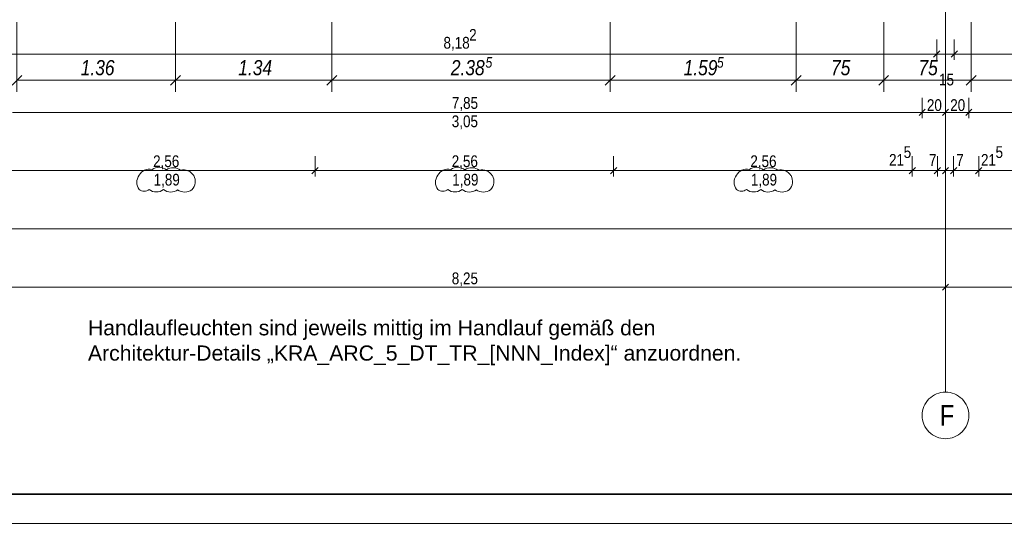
# Model space of a CAD drawing. Extents: x -620 to 300, y 62 to 1112.
# Tile 2 of 226: x -449 to -280, y 62 to 149. Entities that reach past the tile are written whole.
import ezdxf
from ezdxf.lldxf.tags import DXFTag

# ---------------------------------------------------------------- set-up
doc = ezdxf.new("R2010")
doc.units = 0
doc.layers.get('0').update_dxf_attribs({"lineweight": 13})
for name, color, linetype, lineweight, true_color in [('00_E_ST_Handlaufleuchte_Bem', 7, 'Continuous', 5, 0x7d7d00), ('70 -76 Bemaßung- 2 Allgemein', 9, 'Continuous', 5, 0x808080), ('70 -77 Revision- 2 Wolken', 7, 'Continuous', 18, 0x944cff)]:
    doc.layers.add(name, color=color, linetype=linetype, lineweight=lineweight, true_color=true_color)
for name, color, linetype, lineweight in [('70 -71 Achsen- 1 Gebäudeachsen', 7, 'STRICHPUNKT2-A06CPVSFL0', 18), ('iwb_Plankopf Rahmen', 7, 'Continuous', 35), ('Keine-A06CPVSEL0', 7, 'Continuous', 9)]:
    doc.layers.add(name, color=color, linetype=linetype, lineweight=lineweight)
doc.styles.get("Standard").update_dxf_attribs({"font": 'ARIALN.TTF'})
tags = doc.linetypes.add('STRICHPUNKT2-A06CPVSFL0', pattern=[12.7, 6.35, -3.175, 0, -3.175]).pattern_tags.tags
tags[10:11] = [DXFTag(74, 4), DXFTag(75, 0), DXFTag(340, '0'), DXFTag(46, 0.0), DXFTag(50, 0.0), DXFTag(44, 0.0), DXFTag(45, 0.0)]
tags[8:9] = [DXFTag(74, 4), DXFTag(75, 0), DXFTag(340, '0'), DXFTag(46, 0.0), DXFTag(50, 0.0), DXFTag(44, 0.0), DXFTag(45, 0.0)]
tags[6:7] = [DXFTag(74, 4), DXFTag(75, 0), DXFTag(340, '0'), DXFTag(46, 0.0), DXFTag(50, 0.0), DXFTag(44, 0.0), DXFTag(45, 0.0)]
tags[4:5] = [DXFTag(74, 4), DXFTag(75, 0), DXFTag(340, '0'), DXFTag(46, 0.0), DXFTag(50, 0.0), DXFTag(44, 0.0), DXFTag(45, 0.0)]

# ---------------------------------------------------------------- blocks, each defined once
blk = doc.blocks.new('Referenz-A06CPVSGL0')
at = {"layer": '70 -71 Achsen- 1 Gebäudeachsen', "color": 0, "linetype": 'STRICHPUNKT2-A06CPVSFL0', "ltscale": 0.18}
blk.add_line((-290.58, 1084.39), (-290.58, 84.95), dxfattribs=at)
at = {"layer": '70 -76 Bemaßung- 2 Allgemein', "color": 0, "linetype": 'Continuous', "ltscale": 0.13}
for p, q in [((-292.08, 145.45), (-292.08, 141.95)), ((-292.08, 145.45), (-292.08, 141.95)), ((-292.08, 145.45), (-292.08, 141.95)), ((-292.08, 145.45), (-292.08, 141.95)), ((-289.08, 145.45), (-289.08, 141.95)), ((-289.08, 145.45), (-289.08, 141.95)), ((-289.08, 145.45), (-289.08, 141.95)), ((-289.08, 145.45), (-289.08, 141.95)), ((-293.14, 142.95), (-454.66, 142.95)), ((-293.14, 142.95), (-454.66, 142.95)), ((-293.14, 142.95), (-294.2, 142.95)), ((-293.14, 142.95), (-294.2, 142.95)), ((-291.08, 142.95), (-293.14, 142.95)), ((-291.08, 142.95), (-293.14, 142.95)), ((-291.08, 142.95), (-293.14, 142.95)), ((-291.08, 142.95), (-293.14, 142.95)), ((-289.08, 142.95), (-292.08, 142.95)), ((-289.08, 142.95), (-292.08, 142.95)), ((-290.08, 142.95), (-288.02, 142.95)), ((-290.08, 142.95), (-288.02, 142.95)), ((-290.08, 142.95), (-288.02, 142.95)), ((-290.08, 142.95), (-288.02, 142.95)), ((-288.02, 142.95), (-286.96, 142.95)), ((-128.14, 142.95), (-288.02, 142.95)), ((-288.02, 142.95), (-286.96, 142.95)), ((-128.14, 142.95), (-288.02, 142.95)), ((-294.58, 135.45), (-294.58, 131.95)), ((-294.58, 135.45), (-294.58, 131.95)), ((-290.58, 135.45), (-290.58, 131.95)), ((-290.58, 135.45), (-290.58, 131.95)), ((-286.58, 135.45), (-286.58, 131.95)), ((-286.58, 135.45), (-286.58, 131.95)), ((-295.64, 132.95), (-450.52, 132.95)), ((-293.58, 132.95), (-295.64, 132.95)), ((-295.58, 132.95), (-293.52, 132.95)), ((-291.64, 132.95), (-293.52, 132.95)), ((-289.58, 132.95), (-291.64, 132.95)), ((-291.58, 132.95), (-289.52, 132.95)), ((-287.64, 132.95), (-289.52, 132.95)), ((-285.58, 132.95), (-287.64, 132.95)), ((-287.58, 132.95), (-285.52, 132.95)), ((-130.64, 132.95), (-285.52, 132.95)), ((-398.68, 125.45), (-398.68, 121.95)), ((-398.68, 125.45), (-398.68, 121.95)), ((-347.48, 125.45), (-347.48, 121.95)), ((-347.48, 125.45), (-347.48, 121.95)), ((-296.28, 125.45), (-296.28, 121.95)), ((-296.28, 125.45), (-296.28, 121.95)), ((-291.98, 125.45), (-291.98, 121.95)), ((-291.98, 125.45), (-291.98, 121.95)), ((-290.58, 125.45), (-290.58, 121.95)), ((-290.58, 125.45), (-290.58, 121.95)), ((-289.18, 125.45), (-289.18, 121.95)), ((-289.18, 125.45), (-289.18, 121.95)), ((-284.88, 125.45), (-284.88, 121.95)), ((-284.88, 125.45), (-284.88, 121.95)), ((-450.88, 122.95), (-448.82, 122.95)), ((-450.88, 122.95), (-448.82, 122.95)), ((-448.82, 122.95), (-447.76, 122.95)), ((-399.74, 122.95), (-448.82, 122.95)), ((-397.68, 122.95), (-399.74, 122.95)), ((-399.68, 122.95), (-397.62, 122.95)), ((-348.54, 122.95), (-397.62, 122.95)), ((-346.48, 122.95), (-348.54, 122.95)), ((-348.48, 122.95), (-346.42, 122.95)), ((-297.34, 122.95), (-346.42, 122.95)), ((-297.34, 122.95), (-298.4, 122.95)), ((-295.28, 122.95), (-297.34, 122.95)), ((-295.28, 122.95), (-297.34, 122.95)), ((-291.98, 122.95), (-296.28, 122.95)), ((-293.04, 122.95), (-294.1, 122.95)), ((-290.98, 122.95), (-293.04, 122.95)), ((-292.98, 122.95), (-290.92, 122.95)), ((-291.64, 122.95), (-292.7, 122.95)), ((-290.58, 122.95), (-291.98, 122.95)), ((-289.58, 122.95), (-291.64, 122.95)), ((-291.58, 122.95), (-289.52, 122.95)), ((-290.24, 122.95), (-291.3, 122.95)), ((-290.92, 122.95), (-289.86, 122.95)), ((-289.18, 122.95), (-290.58, 122.95)), ((-288.18, 122.95), (-290.24, 122.95)), ((-290.18, 122.95), (-288.12, 122.95)), ((-289.52, 122.95), (-288.46, 122.95)), ((-284.88, 122.95), (-289.18, 122.95)), ((-288.12, 122.95), (-287.06, 122.95)), ((-285.88, 122.95), (-283.82, 122.95)), ((-285.88, 122.95), (-283.82, 122.95)), ((-283.82, 122.95), (-282.76, 122.95)), ((-234.74, 122.95), (-283.82, 122.95)), ((38.36, 112.95), (-454.52, 112.95)), ((-290.58, 104.95), (-290.58, 101.95)), ((-290.58, 104.95), (-290.58, 101.95)), ((-290.05, 103.48), (-291.11, 102.42)), ((-291.11, 102.42), (-290.05, 103.48)), ((-291.64, 102.95), (-454.52, 102.95)), ((-290.08, 102.95), (-291.64, 102.95)), ((-291.08, 102.95), (-289.52, 102.95)), ((-126.64, 102.95), (-289.52, 102.95))]:
    blk.add_line(p, q, dxfattribs=at)
at = {"layer": '70 -76 Bemaßung- 2 Allgemein', "color": 0, "linetype": 'Continuous', "lineweight": 20, "ltscale": 0.2}
for p, q in [((-291.55, 143.48), (-292.61, 142.42)), ((-291.55, 143.48), (-292.61, 142.42)), ((-291.55, 143.48), (-292.61, 142.42)), ((-291.55, 143.48), (-292.61, 142.42)), ((-289.61, 142.42), (-288.55, 143.48)), ((-289.61, 142.42), (-288.55, 143.48)), ((-289.61, 142.42), (-288.55, 143.48)), ((-289.61, 142.42), (-288.55, 143.48)), ((-294.05, 133.48), (-295.11, 132.42)), ((-295.11, 132.42), (-294.05, 133.48)), ((-290.05, 133.48), (-291.11, 132.42)), ((-291.11, 132.42), (-290.05, 133.48)), ((-286.05, 133.48), (-287.11, 132.42)), ((-287.11, 132.42), (-286.05, 133.48)), ((-398.15, 123.48), (-399.21, 122.42)), ((-399.21, 122.42), (-398.15, 123.48)), ((-346.95, 123.48), (-348.01, 122.42)), ((-348.01, 122.42), (-346.95, 123.48)), ((-295.75, 123.48), (-296.81, 122.42)), ((-295.75, 123.48), (-296.81, 122.42)), ((-292.51, 122.42), (-291.45, 123.48)), ((-291.45, 123.48), (-292.51, 122.42)), ((-291.11, 122.42), (-290.05, 123.48)), ((-290.05, 123.48), (-291.11, 122.42)), ((-289.71, 122.42), (-288.65, 123.48)), ((-288.65, 123.48), (-289.71, 122.42)), ((-285.41, 122.42), (-284.35, 123.48)), ((-285.41, 122.42), (-284.35, 123.48))]:
    blk.add_line(p, q, dxfattribs=at)
at = {"layer": '70 -77 Revision- 2 Wolken', "color": 0, "linetype": 'Continuous', "ltscale": 0.18}
for centre, major_axis in [((-427.05, 121.17), (0.44, 1.98)), ((-425.44, 121.49), (0.06, 2.03)), ((-425.44, 121.49), (1.27, 1.59)), ((-423, 121.42), (0.06, 2.03)), ((-423, 121.42), (1.27, 1.59)), ((-375.85, 121.17), (0.44, 1.98)), ((-374.24, 121.49), (0.06, 2.03)), ((-374.24, 121.49), (1.27, 1.59)), ((-371.8, 121.42), (0.06, 2.03)), ((-371.8, 121.42), (1.27, 1.59)), ((-324.65, 121.17), (0.44, 1.98)), ((-323.04, 121.49), (0.06, 2.03)), ((-323.04, 121.49), (1.27, 1.59)), ((-320.6, 121.42), (0.06, 2.03)), ((-320.6, 121.42), (1.27, 1.59)), ((-427.2, 120.93), (-1.63, 1.22)), ((-427.05, 121.17), (-0.84, 1.85)), ((-421.22, 121.05), (0.77, 1.88)), ((-421.22, 121.05), (1.74, 1.05)), ((-421.24, 121.09), (2.02, -0.26)), ((-376, 120.93), (-1.63, 1.22)), ((-375.85, 121.17), (-0.84, 1.85)), ((-370.02, 121.05), (0.77, 1.88)), ((-370.02, 121.05), (1.74, 1.05)), ((-370.04, 121.09), (2.02, -0.26)), ((-324.8, 120.93), (-1.63, 1.22)), ((-324.65, 121.17), (-0.84, 1.85)), ((-318.82, 121.05), (0.77, 1.88)), ((-318.82, 121.05), (1.74, 1.05)), ((-318.84, 121.09), (2.02, -0.26)), ((-427.2, 120.93), (-2.03, 0)), ((-421.24, 121.09), (1.46, -1.42)), ((-376, 120.93), (-2.03, 0)), ((-370.04, 121.09), (1.46, -1.42)), ((-324.8, 120.93), (-2.03, 0)), ((-318.84, 121.09), (1.46, -1.42)), ((-427.96, 120.86), (-0.87, -1.15)), ((-427.96, 120.86), (-0.01, -1.44)), ((-425.87, 121.32), (-1.23, -1.62)), ((-425.87, 121.32), (-0.01, -2.03)), ((-423.43, 121.31), (-1.23, -1.62)), ((-423.43, 121.31), (-0.01, -2.03)), ((-421, 121.3), (-1.23, -1.62)), ((-421, 121.3), (-0.01, -2.03)), ((-376.76, 120.86), (-0.87, -1.15)), ((-376.76, 120.86), (-0.01, -1.44)), ((-374.67, 121.32), (-1.23, -1.62)), ((-374.67, 121.32), (-0.01, -2.03)), ((-372.23, 121.31), (-1.23, -1.62)), ((-372.23, 121.31), (-0.01, -2.03)), ((-369.8, 121.3), (-1.23, -1.62)), ((-369.8, 121.3), (-0.01, -2.03)), ((-325.56, 120.86), (-0.87, -1.15)), ((-325.56, 120.86), (-0.01, -1.44)), ((-323.47, 121.32), (-1.23, -1.62)), ((-323.47, 121.32), (-0.01, -2.03)), ((-321.03, 121.31), (-1.23, -1.62)), ((-321.03, 121.31), (-0.01, -2.03)), ((-318.6, 121.3), (-1.23, -1.62)), ((-318.6, 121.3), (-0.01, -2.03))]:
    blk.add_ellipse(centre, major_axis=major_axis, ratio=1, start_param=0, end_param=0.643501, dxfattribs=at)
at = {"layer": 'Keine-A06CPVSEL0', "color": 0, "linetype": 'Continuous', "ltscale": 0.13}
for p, q in [((-292.8, 84.28), (-292.46, 84.48)), ((-292.46, 84.48), (-292.11, 84.65)), ((-292.11, 84.65), (-291.74, 84.78)), ((-291.74, 84.78), (-291.36, 84.88)), ((-291.36, 84.88), (-290.97, 84.93)), ((-290.97, 84.93), (-290.58, 84.95)), ((-290.58, 84.95), (-290.19, 84.93)), ((-290.19, 84.93), (-289.8, 84.88)), ((-289.8, 84.88), (-289.42, 84.78)), ((-289.42, 84.78), (-289.05, 84.65)), ((-289.05, 84.65), (-288.69, 84.48)), ((-288.69, 84.48), (-288.36, 84.28)), ((-294.27, 82.48), (-294.11, 82.84)), ((-294.11, 82.84), (-293.9, 83.18)), ((-293.9, 83.18), (-293.67, 83.49)), ((-293.67, 83.49), (-293.41, 83.78)), ((-293.41, 83.78), (-293.12, 84.05)), ((-293.12, 84.05), (-292.8, 84.28)), ((-288.36, 84.28), (-288.04, 84.05)), ((-288.04, 84.05), (-287.75, 83.78)), ((-287.75, 83.78), (-287.49, 83.49)), ((-287.49, 83.49), (-287.25, 83.18)), ((-287.25, 83.18), (-287.05, 82.84)), ((-287.05, 82.84), (-286.88, 82.48)), ((-294.58, 80.95), (-294.56, 81.35)), ((-294.56, 81.35), (-294.5, 81.73)), ((-294.5, 81.73), (-294.41, 82.11)), ((-294.41, 82.11), (-294.27, 82.48)), ((-286.88, 82.48), (-286.75, 82.11)), ((-286.75, 82.11), (-286.66, 81.73)), ((-286.66, 81.73), (-286.6, 81.35)), ((-286.6, 81.35), (-286.58, 80.95)), ((-294.56, 80.56), (-294.58, 80.95)), ((-294.5, 80.17), (-294.56, 80.56)), ((-294.41, 79.79), (-294.5, 80.17)), ((-294.27, 79.42), (-294.41, 79.79)), ((-294.11, 79.07), (-294.27, 79.42)), ((-286.88, 79.42), (-287.05, 79.07)), ((-286.75, 79.79), (-286.88, 79.42)), ((-286.66, 80.17), (-286.75, 79.79)), ((-286.6, 80.56), (-286.66, 80.17)), ((-286.58, 80.95), (-286.6, 80.56)), ((-293.9, 78.73), (-294.11, 79.07)), ((-293.67, 78.42), (-293.9, 78.73)), ((-293.41, 78.12), (-293.67, 78.42)), ((-293.12, 77.86), (-293.41, 78.12)), ((-292.8, 77.63), (-293.12, 77.86)), ((-288.04, 77.86), (-288.36, 77.63)), ((-287.75, 78.12), (-288.04, 77.86)), ((-287.49, 78.42), (-287.75, 78.12)), ((-287.25, 78.73), (-287.49, 78.42)), ((-287.05, 79.07), (-287.25, 78.73)), ((-292.46, 77.43), (-292.8, 77.63)), ((-292.11, 77.26), (-292.46, 77.43)), ((-291.74, 77.13), (-292.11, 77.26)), ((-291.36, 77.03), (-291.74, 77.13)), ((-290.97, 76.97), (-291.36, 77.03)), ((-290.58, 76.95), (-290.97, 76.97)), ((-290.19, 76.97), (-290.58, 76.95)), ((-289.8, 77.03), (-290.19, 76.97)), ((-289.42, 77.13), (-289.8, 77.03)), ((-289.05, 77.26), (-289.42, 77.13)), ((-288.69, 77.43), (-289.05, 77.26)), ((-288.36, 77.63), (-288.69, 77.43))]:
    blk.add_line(p, q, dxfattribs=at)
at = {"layer": '70 -76 Bemaßung- 2 Allgemein', "color": 0, "linetype": 'Continuous', "ltscale": 0.13, "char_height": 2.0138, "attachment_point": 1}
for s, insert in [('{\\fArial Narrow;2}', (-372.25, 147.25)), ('{\\fArial Narrow;2}', (-372.25, 147.25)), ('{\\fArial Narrow;8,18}', (-376.65, 145.9)), ('{\\fArial Narrow;8,18}', (-376.65, 145.9)), ('{\\fArial Narrow;15}', (-291.69, 139.59)), ('{\\fArial Narrow;15}', (-291.69, 139.59)), ('{\\fArial Narrow;7,85}', (-375.22, 135.57)), ('{\\fArial Narrow;20}', (-293.77, 135.2)), ('{\\fArial Narrow;20}', (-289.77, 135.2)), ('{\\fArial Narrow;3,05}', (-375.23, 132.42)), ('{\\fArial Narrow;5}', (-297.75, 127.14)), ('{\\fArial Narrow;5}', (-282, 127.14)), ('{\\fArial Narrow;2,56}', (-426.44, 125.57)), ('{\\fArial Narrow;2,56}', (-375.24, 125.57)), ('{\\fArial Narrow;2,56}', (-324.04, 125.57)), ('{\\fArial Narrow;21}', (-300.26, 125.8)), ('{\\fArial Narrow;7}', (-293.41, 125.78)), ('{\\fArial Narrow;7}', (-288.74, 125.78)), ('{\\fArial Narrow;21}', (-284.5, 125.8)), ('{\\fArial Narrow;1,89}', (-426.35, 122.41)), ('{\\fArial Narrow;1,89}', (-375.15, 122.41)), ('{\\fArial Narrow;1,89}', (-323.95, 122.41)), ('{\\fArial Narrow;8,25}', (-375.23, 105.47))]:
    blk.add_mtext(s, dxfattribs=dict(at, insert=insert))
at = {"layer": 'Keine-A06CPVSEL0', "color": 0, "linetype": 'Continuous', "ltscale": 0.13, "insert": (-291.55, 82.72), "char_height": 3.5241, "attachment_point": 1}
blk.add_mtext('{\\fArial Narrow;F}', dxfattribs=at)
blk = doc.blocks.new('Maß-A06CPVU2L0')
at = {"color": 0, "linetype": 'ByBlock', "lineweight": -2, "ltscale": 0.13}
for p, q in [((-422.58, 136.45), (-422.58, 148.45)), ((-395.78, 136.45), (-395.78, 148.45)), ((-423.43, 137.6), (-421.73, 139.3)), ((-395.78, 138.45), (-422.58, 138.45)), ((-396.63, 137.6), (-394.93, 139.3))]:
    blk.add_line(p, q, dxfattribs=at)
at = {"color": 0, "linetype": 'ByBlock', "lineweight": -2, "ltscale": 0.13, "insert": (-411.84, 141.92), "char_height": 2.6, "attachment_point": 1}
blk.add_mtext('{\\fArial Narrow|b0|i1;1.34}', dxfattribs=at)
blk = doc.blocks.new('Maß-A06CPVU4L0')
at = {"color": 0, "linetype": 'ByBlock', "lineweight": -2, "ltscale": 0.13}
for p, q in [((-286.18, 136.45), (-286.18, 148.45)), ((-242.68, 136.45), (-242.68, 148.45)), ((-287.03, 137.6), (-285.33, 139.3)), ((-242.68, 138.45), (-286.18, 138.45)), ((-243.53, 137.6), (-241.83, 139.3))]:
    blk.add_line(p, q, dxfattribs=at)
at = {"color": 0, "linetype": 'ByBlock', "lineweight": -2, "ltscale": 0.13, "attachment_point": 1}
for s, insert, char_height in [('{\\fArial Narrow|b0|i1;2.17}', (-267.89, 141.92), 2.6), ('{\\fArial Narrow|b0|i1;5}', (-261.95, 142.44), 1.82)]:
    blk.add_mtext(s, dxfattribs=dict(at, insert=insert, char_height=char_height))
blk = doc.blocks.new('Maß-A06CPVU6L0')
at = {"color": 0, "linetype": 'ByBlock', "lineweight": -2, "ltscale": 0.13}
for p, q in [((-301.18, 136.45), (-301.18, 148.45)), ((-286.18, 136.45), (-286.18, 148.45)), ((-302.03, 137.6), (-300.33, 139.3)), ((-286.18, 138.45), (-301.18, 138.45)), ((-287.03, 137.6), (-285.33, 139.3))]:
    blk.add_line(p, q, dxfattribs=at)
at = {"color": 0, "linetype": 'ByBlock', "lineweight": -2, "ltscale": 0.13, "insert": (-295.21, 141.92), "char_height": 2.6, "attachment_point": 1}
blk.add_mtext('{\\fArial Narrow|b0|i1;75}', dxfattribs=at)
blk = doc.blocks.new('Maß-A06CPVU8L0')
at = {"color": 0, "linetype": 'ByBlock', "lineweight": -2, "ltscale": 0.13}
for p, q in [((-449.78, 136.45), (-449.78, 148.45)), ((-422.58, 136.45), (-422.58, 148.45)), ((-450.63, 137.6), (-448.93, 139.3)), ((-422.58, 138.45), (-449.78, 138.45)), ((-423.43, 137.6), (-421.73, 139.3))]:
    blk.add_line(p, q, dxfattribs=at)
at = {"color": 0, "linetype": 'ByBlock', "lineweight": -2, "ltscale": 0.13, "insert": (-438.85, 141.92), "char_height": 2.6, "attachment_point": 1}
blk.add_mtext('{\\fArial Narrow|b0|i1;1.36}', dxfattribs=at)
blk = doc.blocks.new('Maß-A06CPVVEL0')
at = {"color": 0, "linetype": 'ByBlock', "lineweight": -2, "ltscale": 0.13}
for p, q in [((-316.18, 136.45), (-316.18, 148.45)), ((-301.18, 136.45), (-301.18, 148.45)), ((-317.03, 137.6), (-315.33, 139.3)), ((-301.18, 138.45), (-316.18, 138.45)), ((-302.03, 137.6), (-300.33, 139.3))]:
    blk.add_line(p, q, dxfattribs=at)
at = {"color": 0, "linetype": 'ByBlock', "lineweight": -2, "ltscale": 0.13, "insert": (-310.21, 141.92), "char_height": 2.6, "attachment_point": 1}
blk.add_mtext('{\\fArial Narrow|b0|i1;75}', dxfattribs=at)
blk = doc.blocks.new('Maß-A06CPVVKL0')
at = {"color": 0, "linetype": 'ByBlock', "lineweight": -2, "ltscale": 0.13}
for p, q in [((-348.08, 136.45), (-348.08, 148.45)), ((-316.18, 136.45), (-316.18, 148.45)), ((-348.93, 137.6), (-347.23, 139.3)), ((-316.18, 138.45), (-348.08, 138.45)), ((-317.03, 137.6), (-315.33, 139.3))]:
    blk.add_line(p, q, dxfattribs=at)
at = {"color": 0, "linetype": 'ByBlock', "lineweight": -2, "ltscale": 0.13, "attachment_point": 1}
for s, insert, char_height in [('{\\fArial Narrow|b0|i1;1.59}', (-335.48, 141.92), 2.6), ('{\\fArial Narrow|b0|i1;5}', (-329.77, 142.44), 1.82)]:
    blk.add_mtext(s, dxfattribs=dict(at, insert=insert, char_height=char_height))
blk = doc.blocks.new('Maß-A06CPVVML0')
at = {"color": 0, "linetype": 'ByBlock', "lineweight": -2, "ltscale": 0.13}
for p, q in [((-395.78, 136.45), (-395.78, 148.45)), ((-348.08, 136.45), (-348.08, 148.45)), ((-396.63, 137.6), (-394.93, 139.3)), ((-348.08, 138.45), (-395.78, 138.45)), ((-348.93, 137.6), (-347.23, 139.3))]:
    blk.add_line(p, q, dxfattribs=at)
at = {"color": 0, "linetype": 'ByBlock', "lineweight": -2, "ltscale": 0.13, "attachment_point": 1}
for s, insert, char_height in [('{\\fArial Narrow|b0|i1;2.38}', (-375.39, 141.92), 2.6), ('{\\fArial Narrow|b0|i1;5}', (-369.45, 142.44), 1.82)]:
    blk.add_mtext(s, dxfattribs=dict(at, insert=insert, char_height=char_height))

msp = doc.modelspace()

# ---------------------------------------------------------------- linework, layer by layer
at = {"layer": 'iwb_Plankopf Rahmen', "color": 8, "lineweight": 13, "ltscale": 0.13, "true_color": 0x808080}
msp.add_lwpolyline([(300.35, 62.43), (-619.65, 62.43), (-619.65, 1112.43), (300.35, 1112.43), (300.35, 62.43)], close=True, dxfattribs=at)
at = {"layer": 'iwb_Plankopf Rahmen', "ltscale": 0.35}
msp.add_lwpolyline([(-599.65, 67.43), (-599.65, 1107.43), (295.35, 1107.43), (295.35, 67.43), (-599.65, 67.43)], close=True, dxfattribs=at)

# ---------------------------------------------------------------- block references
at = {"color": 8, "lineweight": 13, "ltscale": 0.13, "true_color": 0x808080}
msp.add_blockref('Referenz-A06CPVSGL0', (0, 0), dxfattribs=at)
at = {"layer": '00_E_ST_Handlaufleuchte_Bem', "ltscale": 0.13}
for name in ['Maß-A06CPVU8L0', 'Maß-A06CPVU2L0', 'Maß-A06CPVVML0', 'Maß-A06CPVVKL0', 'Maß-A06CPVVEL0', 'Maß-A06CPVU6L0', 'Maß-A06CPVU4L0']:
    msp.add_blockref(name, (0, 0), dxfattribs=at)

# ---------------------------------------------------------------- texts
at = {"layer": '00_E_ST_Handlaufleuchte_Bem', "ltscale": 0.13, "char_height": 2.6, "attachment_point": 1}
for s, insert in [('{\\fArial;Handlaufleuchten sind jeweils mittig im Handlauf gemäß den }', (-437.61, 97.29)), ('{\\fArial;Architektur-Details „KRA_ARC_5_DT_TR_[NNN_Index]“ anzuordnen.}', (-437.61, 92.95))]:
    msp.add_mtext(s, dxfattribs=dict(at, insert=insert))

doc.saveas('drawing.dxf')
